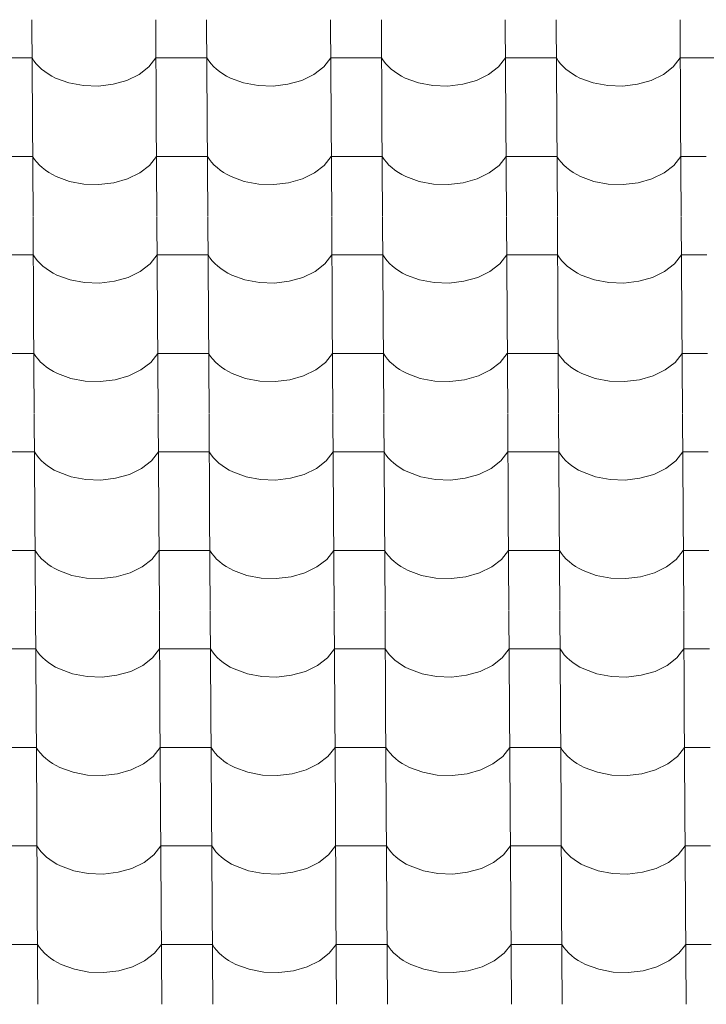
# Model space of a CAD drawing. Header units: millimetres. Extents: x -29001 to 109416, y -1251 to 13451.
# Tile 89 of 163: x -11887 to -11239, y 9032 to 9962. Entities that reach past the tile are written whole.
import ezdxf

# ---------------------------------------------------------------- set-up
doc = ezdxf.new("R2010")
doc.units = ezdxf.units.MM
doc.header["$MEASUREMENT"] = 0
doc.layers.add('POHLED JIŽNÍ_1_Konstrukce - nosné', color=7, linetype='Continuous')
doc.layers.add('POHLED JIŽNÍ_1_Nové_Výplně - Povrchové', color=7, linetype='Continuous')

# ---------------------------------------------------------------- blocks, each defined once
blk = doc.blocks.new('*X1', base_point=(-31394.74, -25864.88))
at = {"layer": 'POHLED JIŽNÍ_1_Nové_Výplně - Povrchové', "color": 21, "linetype": 'Continuous', "lineweight": 20, "true_color": 0xffaaaa}
for p, q in [((-11875.55, 9962.19), (-11874.97, 9869.52)), ((-11758.59, 9962.19), (-11758.01, 9869.52)), ((-11710.55, 9962.19), (-11709.98, 9869.52)), ((-11593.59, 9962.19), (-11593.01, 9869.52)), ((-11545.56, 9962.19), (-11544.98, 9869.52)), ((-11428.59, 9962.19), (-11428.02, 9869.52)), ((-11380.56, 9962.19), (-11379.98, 9869.52)), ((-11263.6, 9962.19), (-11263.02, 9869.52)), ((-11875.33, 9926.04), (-11899.34, 9926.04)), ((-11875.33, 9926.04), (-11873.48, 9923.24)), ((-11873.48, 9923.24), (-11871.35, 9920.55)), ((-11871.35, 9920.55), (-11868.92, 9917.96)), ((-11764.98, 9917.65), (-11758.36, 9926.04)), ((-11734.35, 9926.04), (-11758.36, 9926.04)), ((-11710.33, 9926.04), (-11734.35, 9926.04)), ((-11710.33, 9926.04), (-11708.49, 9923.24)), ((-11708.49, 9923.24), (-11706.35, 9920.55)), ((-11706.35, 9920.55), (-11703.93, 9917.96)), ((-11599.98, 9917.65), (-11593.37, 9926.04)), ((-11569.35, 9926.04), (-11593.37, 9926.04)), ((-11545.33, 9926.04), (-11569.35, 9926.04)), ((-11545.33, 9926.04), (-11543.49, 9923.24)), ((-11543.49, 9923.24), (-11541.35, 9920.55)), ((-11541.35, 9920.55), (-11538.93, 9917.96)), ((-11434.98, 9917.65), (-11428.37, 9926.04)), ((-11404.35, 9926.04), (-11428.37, 9926.04)), ((-11380.33, 9926.04), (-11404.35, 9926.04)), ((-11380.33, 9926.04), (-11378.49, 9923.24)), ((-11378.49, 9923.24), (-11376.35, 9920.55)), ((-11376.35, 9920.55), (-11373.93, 9917.96)), ((-11269.99, 9917.65), (-11263.37, 9926.04)), ((-11239.35, 9926.04), (-11263.37, 9926.04)), ((-11215.34, 9926.04), (-11239.35, 9926.04)), ((-11868.92, 9917.96), (-11866.23, 9915.5)), ((-11866.23, 9915.5), (-11863.27, 9913.17)), ((-11863.27, 9913.17), (-11860.07, 9910.99)), ((-11774.24, 9910.48), (-11764.98, 9917.65)), ((-11703.93, 9917.96), (-11701.23, 9915.5)), ((-11701.23, 9915.5), (-11698.27, 9913.17)), ((-11698.27, 9913.17), (-11695.08, 9910.99)), ((-11609.25, 9910.48), (-11599.98, 9917.65)), ((-11538.93, 9917.96), (-11536.23, 9915.5)), ((-11536.23, 9915.5), (-11533.28, 9913.17)), ((-11533.28, 9913.17), (-11530.08, 9910.99)), ((-11444.25, 9910.48), (-11434.98, 9917.65)), ((-11373.93, 9917.96), (-11371.23, 9915.5)), ((-11371.23, 9915.5), (-11368.28, 9913.17)), ((-11368.28, 9913.17), (-11365.08, 9910.99)), ((-11279.25, 9910.48), (-11269.99, 9917.65)), ((-11860.07, 9910.99), (-11856.65, 9908.97)), ((-11856.65, 9908.97), (-11853.02, 9907.12)), ((-11853.02, 9907.12), (-11840.54, 9902.55)), ((-11840.54, 9902.55), (-11826.87, 9899.96)), ((-11798.72, 9901.16), (-11785.69, 9904.89)), ((-11785.69, 9904.89), (-11774.24, 9910.48)), ((-11695.08, 9910.99), (-11691.65, 9908.97)), ((-11691.65, 9908.97), (-11688.02, 9907.12)), ((-11688.02, 9907.12), (-11675.55, 9902.55)), ((-11675.55, 9902.55), (-11661.87, 9899.96)), ((-11633.72, 9901.16), (-11620.69, 9904.89)), ((-11620.69, 9904.89), (-11609.25, 9910.48)), ((-11530.08, 9910.99), (-11526.65, 9908.97)), ((-11526.65, 9908.97), (-11523.02, 9907.12)), ((-11523.02, 9907.12), (-11510.55, 9902.55)), ((-11510.55, 9902.55), (-11496.87, 9899.96)), ((-11468.73, 9901.16), (-11455.69, 9904.89)), ((-11455.69, 9904.89), (-11444.25, 9910.48)), ((-11365.08, 9910.99), (-11361.66, 9908.97)), ((-11361.66, 9908.97), (-11358.02, 9907.12)), ((-11358.02, 9907.12), (-11345.55, 9902.55)), ((-11345.55, 9902.55), (-11331.88, 9899.96)), ((-11303.73, 9901.16), (-11290.69, 9904.89)), ((-11290.69, 9904.89), (-11279.25, 9910.48)), ((-11826.87, 9899.96), (-11812.69, 9899.49)), ((-11812.69, 9899.49), (-11798.72, 9901.16)), ((-11661.87, 9899.96), (-11647.69, 9899.49)), ((-11647.69, 9899.49), (-11633.72, 9901.16)), ((-11496.87, 9899.96), (-11482.69, 9899.49)), ((-11482.69, 9899.49), (-11468.73, 9901.16)), ((-11331.88, 9899.96), (-11317.69, 9899.49)), ((-11317.69, 9899.49), (-11303.73, 9901.16)), ((-11874.97, 9869.18), (-11874.39, 9776.51)), ((-11758.01, 9869.18), (-11757.43, 9776.51)), ((-11709.97, 9869.18), (-11709.39, 9776.51)), ((-11593.01, 9869.18), (-11592.43, 9776.51)), ((-11544.98, 9869.18), (-11544.4, 9776.51)), ((-11428.01, 9869.18), (-11427.43, 9776.51)), ((-11379.98, 9869.18), (-11379.4, 9776.51)), ((-11263.02, 9869.18), (-11262.44, 9776.51)), ((-11874.74, 9833.03), (-11898.76, 9833.03)), ((-11874.74, 9833.03), (-11872.9, 9830.23)), ((-11872.9, 9830.23), (-11870.77, 9827.54)), ((-11870.77, 9827.54), (-11868.34, 9824.95)), ((-11764.4, 9824.64), (-11757.78, 9833.03)), ((-11733.76, 9833.03), (-11757.78, 9833.03)), ((-11709.75, 9833.03), (-11733.76, 9833.03)), ((-11709.75, 9833.03), (-11707.91, 9830.23)), ((-11707.91, 9830.23), (-11705.77, 9827.54)), ((-11705.77, 9827.54), (-11703.34, 9824.95)), ((-11599.4, 9824.64), (-11592.78, 9833.03)), ((-11568.77, 9833.03), (-11592.78, 9833.03)), ((-11544.75, 9833.03), (-11568.77, 9833.03)), ((-11544.75, 9833.03), (-11542.91, 9830.23)), ((-11542.91, 9830.23), (-11540.77, 9827.54)), ((-11540.77, 9827.54), (-11538.35, 9824.95)), ((-11434.4, 9824.64), (-11427.79, 9833.03)), ((-11403.77, 9833.03), (-11427.79, 9833.03)), ((-11379.75, 9833.03), (-11403.77, 9833.03)), ((-11379.75, 9833.03), (-11377.91, 9830.23)), ((-11377.91, 9830.23), (-11375.77, 9827.54)), ((-11375.77, 9827.54), (-11373.35, 9824.95)), ((-11269.41, 9824.64), (-11262.79, 9833.03)), ((-11238.77, 9833.03), (-11262.79, 9833.03)), ((-11868.34, 9824.95), (-11865.64, 9822.49)), ((-11865.64, 9822.49), (-11862.69, 9820.16)), ((-11862.69, 9820.16), (-11859.49, 9817.98)), ((-11773.66, 9817.47), (-11764.4, 9824.64)), ((-11703.34, 9824.95), (-11700.65, 9822.49)), ((-11700.65, 9822.49), (-11697.69, 9820.16)), ((-11697.69, 9820.16), (-11694.49, 9817.98)), ((-11608.67, 9817.47), (-11599.4, 9824.64)), ((-11538.35, 9824.95), (-11535.65, 9822.49)), ((-11535.65, 9822.49), (-11532.7, 9820.16)), ((-11532.7, 9820.16), (-11529.5, 9817.98)), ((-11443.67, 9817.47), (-11434.4, 9824.64)), ((-11373.35, 9824.95), (-11370.65, 9822.49)), ((-11370.65, 9822.49), (-11367.7, 9820.16)), ((-11367.7, 9820.16), (-11364.5, 9817.98)), ((-11278.67, 9817.47), (-11269.41, 9824.64)), ((-11859.49, 9817.98), (-11856.07, 9815.96)), ((-11856.07, 9815.96), (-11852.43, 9814.11)), ((-11852.43, 9814.11), (-11839.96, 9809.54)), ((-11839.96, 9809.54), (-11826.29, 9806.95)), ((-11798.14, 9808.15), (-11785.1, 9811.88)), ((-11785.1, 9811.88), (-11773.66, 9817.47)), ((-11694.49, 9817.98), (-11691.07, 9815.96)), ((-11691.07, 9815.96), (-11687.44, 9814.11)), ((-11687.44, 9814.11), (-11674.96, 9809.54)), ((-11674.96, 9809.54), (-11661.29, 9806.95)), ((-11633.14, 9808.15), (-11620.11, 9811.88)), ((-11620.11, 9811.88), (-11608.67, 9817.47)), ((-11529.5, 9817.98), (-11526.07, 9815.96)), ((-11526.07, 9815.96), (-11522.44, 9814.11)), ((-11522.44, 9814.11), (-11509.97, 9809.54)), ((-11509.97, 9809.54), (-11496.29, 9806.95)), ((-11468.15, 9808.15), (-11455.11, 9811.88)), ((-11455.11, 9811.88), (-11443.67, 9817.47)), ((-11364.5, 9817.98), (-11361.07, 9815.96)), ((-11361.07, 9815.96), (-11357.44, 9814.11)), ((-11357.44, 9814.11), (-11344.97, 9809.54)), ((-11344.97, 9809.54), (-11331.29, 9806.95)), ((-11303.15, 9808.15), (-11290.11, 9811.88)), ((-11290.11, 9811.88), (-11278.67, 9817.47)), ((-11826.29, 9806.95), (-11812.1, 9806.48)), ((-11812.1, 9806.48), (-11798.14, 9808.15)), ((-11661.29, 9806.95), (-11647.11, 9806.48)), ((-11647.11, 9806.48), (-11633.14, 9808.15)), ((-11496.29, 9806.95), (-11482.11, 9806.48)), ((-11482.11, 9806.48), (-11468.15, 9808.15)), ((-11331.29, 9806.95), (-11317.11, 9806.48)), ((-11317.11, 9806.48), (-11303.15, 9808.15)), ((-11874.39, 9776.17), (-11873.81, 9683.5)), ((-11757.43, 9776.17), (-11756.85, 9683.5)), ((-11709.39, 9776.17), (-11708.81, 9683.5)), ((-11592.43, 9776.17), (-11591.85, 9683.5)), ((-11544.39, 9776.17), (-11543.82, 9683.5)), ((-11427.43, 9776.17), (-11426.85, 9683.5)), ((-11379.4, 9776.17), (-11378.82, 9683.5)), ((-11262.43, 9776.17), (-11261.85, 9683.5)), ((-11874.16, 9740.02), (-11898.18, 9740.02)), ((-11874.16, 9740.02), (-11872.32, 9737.22)), ((-11872.32, 9737.22), (-11870.18, 9734.53)), ((-11763.82, 9731.63), (-11757.2, 9740.02)), ((-11733.18, 9740.02), (-11757.2, 9740.02)), ((-11709.17, 9740.02), (-11733.18, 9740.02)), ((-11709.17, 9740.02), (-11707.32, 9737.22)), ((-11707.32, 9737.22), (-11705.19, 9734.53)), ((-11598.82, 9731.63), (-11592.2, 9740.02)), ((-11568.19, 9740.02), (-11592.2, 9740.02)), ((-11544.17, 9740.02), (-11568.19, 9740.02)), ((-11544.17, 9740.02), (-11542.33, 9737.22)), ((-11542.33, 9737.22), (-11540.19, 9734.53)), ((-11433.82, 9731.63), (-11427.21, 9740.02)), ((-11403.19, 9740.02), (-11427.21, 9740.02)), ((-11379.17, 9740.02), (-11403.19, 9740.02)), ((-11379.17, 9740.02), (-11377.33, 9737.22)), ((-11377.33, 9737.22), (-11375.19, 9734.53)), ((-11268.82, 9731.63), (-11262.21, 9740.02)), ((-11238.19, 9740.02), (-11262.21, 9740.02)), ((-11870.18, 9734.53), (-11867.76, 9731.94)), ((-11867.76, 9731.94), (-11865.06, 9729.48)), ((-11865.06, 9729.48), (-11862.11, 9727.15)), ((-11862.11, 9727.15), (-11858.91, 9724.97)), ((-11773.08, 9724.46), (-11763.82, 9731.63)), ((-11705.19, 9734.53), (-11702.76, 9731.94)), ((-11702.76, 9731.94), (-11700.07, 9729.48)), ((-11700.07, 9729.48), (-11697.11, 9727.15)), ((-11697.11, 9727.15), (-11693.91, 9724.97)), ((-11608.08, 9724.46), (-11598.82, 9731.63)), ((-11540.19, 9734.53), (-11537.77, 9731.94)), ((-11537.77, 9731.94), (-11535.07, 9729.48)), ((-11535.07, 9729.48), (-11532.11, 9727.15)), ((-11532.11, 9727.15), (-11528.92, 9724.97)), ((-11443.09, 9724.46), (-11433.82, 9731.63)), ((-11375.19, 9734.53), (-11372.77, 9731.94)), ((-11372.77, 9731.94), (-11370.07, 9729.48)), ((-11370.07, 9729.48), (-11367.12, 9727.15)), ((-11367.12, 9727.15), (-11363.92, 9724.97)), ((-11278.09, 9724.46), (-11268.82, 9731.63)), ((-11858.91, 9724.97), (-11855.49, 9722.95)), ((-11855.49, 9722.95), (-11851.85, 9721.1)), ((-11851.85, 9721.1), (-11839.38, 9716.53)), ((-11839.38, 9716.53), (-11825.7, 9713.94)), ((-11797.56, 9715.14), (-11784.52, 9718.87)), ((-11784.52, 9718.87), (-11773.08, 9724.46)), ((-11693.91, 9724.97), (-11690.49, 9722.95)), ((-11690.49, 9722.95), (-11686.85, 9721.1)), ((-11686.85, 9721.1), (-11674.38, 9716.53)), ((-11674.38, 9716.53), (-11660.71, 9713.94)), ((-11632.56, 9715.14), (-11619.53, 9718.87)), ((-11619.53, 9718.87), (-11608.08, 9724.46)), ((-11528.92, 9724.97), (-11525.49, 9722.95)), ((-11525.49, 9722.95), (-11521.86, 9721.1)), ((-11521.86, 9721.1), (-11509.39, 9716.53)), ((-11509.39, 9716.53), (-11495.71, 9713.94)), ((-11467.56, 9715.14), (-11454.53, 9718.87)), ((-11454.53, 9718.87), (-11443.09, 9724.46)), ((-11363.92, 9724.97), (-11360.49, 9722.95)), ((-11360.49, 9722.95), (-11356.86, 9721.1)), ((-11356.86, 9721.1), (-11344.39, 9716.53)), ((-11344.39, 9716.53), (-11330.71, 9713.94)), ((-11302.57, 9715.14), (-11289.53, 9718.87)), ((-11289.53, 9718.87), (-11278.09, 9724.46)), ((-11825.7, 9713.94), (-11811.52, 9713.47)), ((-11811.52, 9713.47), (-11797.56, 9715.14)), ((-11660.71, 9713.94), (-11646.53, 9713.47)), ((-11646.53, 9713.47), (-11632.56, 9715.14)), ((-11495.71, 9713.94), (-11481.53, 9713.47)), ((-11481.53, 9713.47), (-11467.56, 9715.14)), ((-11330.71, 9713.94), (-11316.53, 9713.47)), ((-11316.53, 9713.47), (-11302.57, 9715.14)), ((-11873.81, 9683.16), (-11873.23, 9590.49)), ((-11756.84, 9683.16), (-11756.27, 9590.49)), ((-11708.81, 9683.16), (-11708.23, 9590.49)), ((-11591.85, 9683.16), (-11591.27, 9590.49)), ((-11543.81, 9683.16), (-11543.23, 9590.49)), ((-11426.85, 9683.16), (-11426.27, 9590.49)), ((-11378.82, 9683.16), (-11378.24, 9590.49)), ((-11261.85, 9683.16), (-11261.27, 9590.49)), ((-11873.58, 9647.01), (-11897.6, 9647.01)), ((-11873.58, 9647.01), (-11871.74, 9644.22)), ((-11871.74, 9644.22), (-11869.6, 9641.52)), ((-11763.23, 9638.62), (-11756.62, 9647.01)), ((-11732.6, 9647.01), (-11756.62, 9647.01)), ((-11708.58, 9647.01), (-11732.6, 9647.01)), ((-11708.58, 9647.01), (-11706.74, 9644.22)), ((-11706.74, 9644.22), (-11704.6, 9641.52)), ((-11598.24, 9638.62), (-11591.62, 9647.01)), ((-11567.6, 9647.01), (-11591.62, 9647.01)), ((-11543.59, 9647.01), (-11567.6, 9647.01)), ((-11543.59, 9647.01), (-11541.75, 9644.22)), ((-11541.75, 9644.22), (-11539.61, 9641.52)), ((-11433.24, 9638.62), (-11426.62, 9647.01)), ((-11402.61, 9647.01), (-11426.62, 9647.01)), ((-11378.59, 9647.01), (-11402.61, 9647.01)), ((-11378.59, 9647.01), (-11376.75, 9644.22)), ((-11376.75, 9644.22), (-11374.61, 9641.52)), ((-11268.24, 9638.62), (-11261.63, 9647.01)), ((-11237.61, 9647.01), (-11261.63, 9647.01)), ((-11869.6, 9641.52), (-11867.18, 9638.93)), ((-11867.18, 9638.93), (-11864.48, 9636.47)), ((-11864.48, 9636.47), (-11861.53, 9634.14)), ((-11861.53, 9634.14), (-11858.33, 9631.96)), ((-11772.5, 9631.45), (-11763.23, 9638.62)), ((-11704.6, 9641.52), (-11702.18, 9638.93)), ((-11702.18, 9638.93), (-11699.48, 9636.47)), ((-11699.48, 9636.47), (-11696.53, 9634.14)), ((-11696.53, 9634.14), (-11693.33, 9631.96)), ((-11607.5, 9631.45), (-11598.24, 9638.62)), ((-11539.61, 9641.52), (-11537.18, 9638.93)), ((-11537.18, 9638.93), (-11534.49, 9636.47)), ((-11534.49, 9636.47), (-11531.53, 9634.14)), ((-11531.53, 9634.14), (-11528.33, 9631.96)), ((-11442.5, 9631.45), (-11433.24, 9638.62)), ((-11374.61, 9641.52), (-11372.19, 9638.93)), ((-11372.19, 9638.93), (-11369.49, 9636.47)), ((-11369.49, 9636.47), (-11366.53, 9634.14)), ((-11366.53, 9634.14), (-11363.34, 9631.96)), ((-11277.51, 9631.45), (-11268.24, 9638.62)), ((-11858.33, 9631.96), (-11854.9, 9629.94)), ((-11854.9, 9629.94), (-11851.27, 9628.1)), ((-11851.27, 9628.1), (-11838.8, 9623.52)), ((-11838.8, 9623.52), (-11825.12, 9620.94)), ((-11796.98, 9622.13), (-11783.94, 9625.86)), ((-11783.94, 9625.86), (-11772.5, 9631.45)), ((-11693.33, 9631.96), (-11689.91, 9629.94)), ((-11689.91, 9629.94), (-11686.27, 9628.1)), ((-11686.27, 9628.1), (-11673.8, 9623.52)), ((-11673.8, 9623.52), (-11660.13, 9620.94)), ((-11631.98, 9622.13), (-11618.94, 9625.86)), ((-11618.94, 9625.86), (-11607.5, 9631.45)), ((-11528.33, 9631.96), (-11524.91, 9629.94)), ((-11524.91, 9629.94), (-11521.28, 9628.1)), ((-11521.28, 9628.1), (-11508.8, 9623.52)), ((-11508.8, 9623.52), (-11495.13, 9620.94)), ((-11466.98, 9622.13), (-11453.95, 9625.86)), ((-11453.95, 9625.86), (-11442.5, 9631.45)), ((-11363.34, 9631.96), (-11359.91, 9629.94)), ((-11359.91, 9629.94), (-11356.28, 9628.1)), ((-11356.28, 9628.1), (-11343.81, 9623.52)), ((-11343.81, 9623.52), (-11330.13, 9620.94)), ((-11301.98, 9622.13), (-11288.95, 9625.86)), ((-11288.95, 9625.86), (-11277.51, 9631.45)), ((-11825.12, 9620.94), (-11810.94, 9620.46)), ((-11810.94, 9620.46), (-11796.98, 9622.13)), ((-11660.13, 9620.94), (-11645.94, 9620.46)), ((-11645.94, 9620.46), (-11631.98, 9622.13)), ((-11495.13, 9620.94), (-11480.95, 9620.46)), ((-11480.95, 9620.46), (-11466.98, 9622.13)), ((-11330.13, 9620.94), (-11315.95, 9620.46)), ((-11315.95, 9620.46), (-11301.98, 9622.13)), ((-11873.23, 9590.16), (-11872.65, 9497.48)), ((-11756.26, 9590.16), (-11755.68, 9497.48)), ((-11708.23, 9590.16), (-11707.65, 9497.48)), ((-11591.27, 9590.16), (-11590.69, 9497.48)), ((-11543.23, 9590.16), (-11542.65, 9497.48)), ((-11426.27, 9590.16), (-11425.69, 9497.48)), ((-11378.23, 9590.16), (-11377.65, 9497.48)), ((-11261.27, 9590.16), (-11260.69, 9497.48)), ((-11873, 9554), (-11897.02, 9554)), ((-11873, 9554), (-11871.16, 9551.21)), ((-11871.16, 9551.21), (-11869.02, 9548.51)), ((-11762.65, 9545.61), (-11756.04, 9554)), ((-11732.02, 9554), (-11756.04, 9554)), ((-11708, 9554), (-11732.02, 9554)), ((-11708, 9554), (-11706.16, 9551.21)), ((-11706.16, 9551.21), (-11704.02, 9548.51)), ((-11597.66, 9545.61), (-11591.04, 9554)), ((-11567.02, 9554), (-11591.04, 9554)), ((-11543.01, 9554), (-11567.02, 9554)), ((-11543.01, 9554), (-11541.16, 9551.21)), ((-11541.16, 9551.21), (-11539.03, 9548.51)), ((-11432.66, 9545.61), (-11426.04, 9554)), ((-11402.03, 9554), (-11426.04, 9554)), ((-11378.01, 9554), (-11402.03, 9554)), ((-11378.01, 9554), (-11376.17, 9551.21)), ((-11376.17, 9551.21), (-11374.03, 9548.51)), ((-11267.66, 9545.61), (-11261.05, 9554)), ((-11237.03, 9554), (-11261.05, 9554)), ((-11869.02, 9548.51), (-11866.6, 9545.92)), ((-11866.6, 9545.92), (-11863.9, 9543.46)), ((-11863.9, 9543.46), (-11860.95, 9541.13)), ((-11860.95, 9541.13), (-11857.75, 9538.95)), ((-11771.92, 9538.44), (-11762.65, 9545.61)), ((-11704.02, 9548.51), (-11701.6, 9545.92)), ((-11701.6, 9545.92), (-11698.9, 9543.46)), ((-11698.9, 9543.46), (-11695.95, 9541.13)), ((-11695.95, 9541.13), (-11692.75, 9538.95)), ((-11606.92, 9538.44), (-11597.66, 9545.61)), ((-11539.03, 9548.51), (-11536.6, 9545.92)), ((-11536.6, 9545.92), (-11533.91, 9543.46)), ((-11533.91, 9543.46), (-11530.95, 9541.13)), ((-11530.95, 9541.13), (-11527.75, 9538.95)), ((-11441.92, 9538.44), (-11432.66, 9545.61)), ((-11374.03, 9548.51), (-11371.6, 9545.92)), ((-11371.6, 9545.92), (-11368.91, 9543.46)), ((-11368.91, 9543.46), (-11365.95, 9541.13)), ((-11365.95, 9541.13), (-11362.75, 9538.95)), ((-11276.93, 9538.44), (-11267.66, 9545.61)), ((-11857.75, 9538.95), (-11854.32, 9536.93)), ((-11854.32, 9536.93), (-11850.69, 9535.09)), ((-11850.69, 9535.09), (-11838.22, 9530.51)), ((-11838.22, 9530.51), (-11824.54, 9527.93)), ((-11796.4, 9529.13), (-11783.36, 9532.85)), ((-11783.36, 9532.85), (-11771.92, 9538.44)), ((-11692.75, 9538.95), (-11689.32, 9536.93)), ((-11689.32, 9536.93), (-11685.69, 9535.09)), ((-11685.69, 9535.09), (-11673.22, 9530.51)), ((-11673.22, 9530.51), (-11659.54, 9527.93)), ((-11631.4, 9529.13), (-11618.36, 9532.85)), ((-11618.36, 9532.85), (-11606.92, 9538.44)), ((-11527.75, 9538.95), (-11524.33, 9536.93)), ((-11524.33, 9536.93), (-11520.69, 9535.09)), ((-11520.69, 9535.09), (-11508.22, 9530.51)), ((-11508.22, 9530.51), (-11494.55, 9527.93)), ((-11466.4, 9529.13), (-11453.37, 9532.85)), ((-11453.37, 9532.85), (-11441.92, 9538.44)), ((-11362.75, 9538.95), (-11359.33, 9536.93)), ((-11359.33, 9536.93), (-11355.7, 9535.09)), ((-11355.7, 9535.09), (-11343.23, 9530.51)), ((-11343.23, 9530.51), (-11329.55, 9527.93)), ((-11301.4, 9529.13), (-11288.37, 9532.85)), ((-11288.37, 9532.85), (-11276.93, 9538.44)), ((-11824.54, 9527.93), (-11810.36, 9527.46)), ((-11810.36, 9527.46), (-11796.4, 9529.13)), ((-11659.54, 9527.93), (-11645.36, 9527.46)), ((-11645.36, 9527.46), (-11631.4, 9529.13)), ((-11494.55, 9527.93), (-11480.37, 9527.46)), ((-11480.37, 9527.46), (-11466.4, 9529.13)), ((-11329.55, 9527.93), (-11315.37, 9527.46)), ((-11315.37, 9527.46), (-11301.4, 9529.13)), ((-11872.64, 9497.15), (-11872.07, 9404.47)), ((-11755.68, 9497.15), (-11755.1, 9404.47)), ((-11707.65, 9497.15), (-11707.07, 9404.47)), ((-11590.68, 9497.15), (-11590.1, 9404.47)), ((-11542.65, 9497.15), (-11542.07, 9404.47)), ((-11425.69, 9497.15), (-11425.11, 9404.47)), ((-11377.65, 9497.15), (-11377.07, 9404.47)), ((-11260.69, 9497.15), (-11260.11, 9404.47)), ((-11872.42, 9460.99), (-11896.44, 9460.99)), ((-11872.42, 9460.99), (-11870.58, 9458.2)), ((-11870.58, 9458.2), (-11868.44, 9455.5)), ((-11762.07, 9452.6), (-11755.46, 9460.99)), ((-11731.44, 9460.99), (-11755.46, 9460.99)), ((-11707.42, 9460.99), (-11731.44, 9460.99)), ((-11707.42, 9460.99), (-11705.58, 9458.2)), ((-11705.58, 9458.2), (-11703.44, 9455.5)), ((-11597.07, 9452.6), (-11590.46, 9460.99)), ((-11566.44, 9460.99), (-11590.46, 9460.99)), ((-11542.42, 9460.99), (-11566.44, 9460.99)), ((-11542.42, 9460.99), (-11540.58, 9458.2)), ((-11540.58, 9458.2), (-11538.44, 9455.5)), ((-11432.08, 9452.6), (-11425.46, 9460.99)), ((-11401.44, 9460.99), (-11425.46, 9460.99)), ((-11377.43, 9460.99), (-11401.44, 9460.99)), ((-11377.43, 9460.99), (-11375.58, 9458.2)), ((-11375.58, 9458.2), (-11373.45, 9455.5)), ((-11267.08, 9452.6), (-11260.46, 9460.99)), ((-11236.45, 9460.99), (-11260.46, 9460.99)), ((-11868.44, 9455.5), (-11866.02, 9452.91)), ((-11866.02, 9452.91), (-11863.32, 9450.45)), ((-11863.32, 9450.45), (-11860.36, 9448.12)), ((-11860.36, 9448.12), (-11857.17, 9445.94)), ((-11771.34, 9445.43), (-11762.07, 9452.6)), ((-11703.44, 9455.5), (-11701.02, 9452.91)), ((-11701.02, 9452.91), (-11698.32, 9450.45)), ((-11698.32, 9450.45), (-11695.37, 9448.12)), ((-11695.37, 9448.12), (-11692.17, 9445.94)), ((-11606.34, 9445.43), (-11597.07, 9452.6)), ((-11538.44, 9455.5), (-11536.02, 9452.91)), ((-11536.02, 9452.91), (-11533.32, 9450.45)), ((-11533.32, 9450.45), (-11530.37, 9448.12)), ((-11530.37, 9448.12), (-11527.17, 9445.94)), ((-11441.34, 9445.43), (-11432.08, 9452.6)), ((-11373.45, 9455.5), (-11371.02, 9452.91)), ((-11371.02, 9452.91), (-11368.33, 9450.45)), ((-11368.33, 9450.45), (-11365.37, 9448.12)), ((-11365.37, 9448.12), (-11362.17, 9445.94)), ((-11276.34, 9445.43), (-11267.08, 9452.6)), ((-11857.17, 9445.94), (-11853.74, 9443.93)), ((-11853.74, 9443.93), (-11850.11, 9442.08)), ((-11850.11, 9442.08), (-11837.64, 9437.5)), ((-11837.64, 9437.5), (-11823.96, 9434.92)), ((-11795.81, 9436.12), (-11782.78, 9439.84)), ((-11782.78, 9439.84), (-11771.34, 9445.43)), ((-11692.17, 9445.94), (-11688.74, 9443.93)), ((-11688.74, 9443.93), (-11685.11, 9442.08)), ((-11685.11, 9442.08), (-11672.64, 9437.5)), ((-11672.64, 9437.5), (-11658.96, 9434.92)), ((-11630.82, 9436.12), (-11617.78, 9439.84)), ((-11617.78, 9439.84), (-11606.34, 9445.43)), ((-11527.17, 9445.94), (-11523.75, 9443.93)), ((-11523.75, 9443.93), (-11520.11, 9442.08)), ((-11520.11, 9442.08), (-11507.64, 9437.5)), ((-11507.64, 9437.5), (-11493.97, 9434.92)), ((-11465.82, 9436.12), (-11452.78, 9439.84)), ((-11452.78, 9439.84), (-11441.34, 9445.43)), ((-11362.17, 9445.94), (-11358.75, 9443.93)), ((-11358.75, 9443.93), (-11355.12, 9442.08)), ((-11355.12, 9442.08), (-11342.64, 9437.5)), ((-11342.64, 9437.5), (-11328.97, 9434.92)), ((-11300.82, 9436.12), (-11287.79, 9439.84)), ((-11287.79, 9439.84), (-11276.34, 9445.43)), ((-11823.96, 9434.92), (-11809.78, 9434.45)), ((-11809.78, 9434.45), (-11795.81, 9436.12)), ((-11658.96, 9434.92), (-11644.78, 9434.45)), ((-11644.78, 9434.45), (-11630.82, 9436.12)), ((-11493.97, 9434.92), (-11479.78, 9434.45)), ((-11479.78, 9434.45), (-11465.82, 9436.12)), ((-11328.97, 9434.92), (-11314.79, 9434.45)), ((-11314.79, 9434.45), (-11300.82, 9436.12)), ((-11872.06, 9404.14), (-11871.48, 9311.46)), ((-11755.1, 9404.14), (-11754.52, 9311.46)), ((-11707.07, 9404.14), (-11706.49, 9311.46)), ((-11590.1, 9404.14), (-11589.52, 9311.46)), ((-11542.07, 9404.14), (-11541.49, 9311.46)), ((-11425.11, 9404.14), (-11424.53, 9311.46)), ((-11377.07, 9404.14), (-11376.49, 9311.46)), ((-11260.11, 9404.14), (-11259.53, 9311.46)), ((-11871.84, 9367.98), (-11895.85, 9367.98)), ((-11871.84, 9367.98), (-11870, 9365.19)), ((-11870, 9365.19), (-11867.86, 9362.49)), ((-11761.49, 9359.59), (-11754.87, 9367.98)), ((-11730.86, 9367.98), (-11754.87, 9367.98)), ((-11706.84, 9367.98), (-11730.86, 9367.98)), ((-11706.84, 9367.98), (-11705, 9365.19)), ((-11705, 9365.19), (-11702.86, 9362.49)), ((-11596.49, 9359.59), (-11589.88, 9367.98)), ((-11565.86, 9367.98), (-11589.88, 9367.98)), ((-11541.84, 9367.98), (-11565.86, 9367.98)), ((-11541.84, 9367.98), (-11540, 9365.19)), ((-11540, 9365.19), (-11537.86, 9362.49)), ((-11431.49, 9359.59), (-11424.88, 9367.98)), ((-11400.86, 9367.98), (-11424.88, 9367.98)), ((-11376.84, 9367.98), (-11400.86, 9367.98)), ((-11376.84, 9367.98), (-11375, 9365.19)), ((-11375, 9365.19), (-11372.87, 9362.49)), ((-11266.5, 9359.59), (-11259.88, 9367.98)), ((-11235.86, 9367.98), (-11259.88, 9367.98)), ((-11867.86, 9362.49), (-11865.43, 9359.9)), ((-11865.43, 9359.9), (-11862.74, 9357.44)), ((-11862.74, 9357.44), (-11859.78, 9355.11)), ((-11859.78, 9355.11), (-11856.58, 9352.93)), ((-11770.75, 9352.42), (-11761.49, 9359.59)), ((-11702.86, 9362.49), (-11700.44, 9359.9)), ((-11700.44, 9359.9), (-11697.74, 9357.44)), ((-11697.74, 9357.44), (-11694.78, 9355.11)), ((-11694.78, 9355.11), (-11691.59, 9352.93)), ((-11605.76, 9352.42), (-11596.49, 9359.59)), ((-11537.86, 9362.49), (-11535.44, 9359.9)), ((-11535.44, 9359.9), (-11532.74, 9357.44)), ((-11532.74, 9357.44), (-11529.79, 9355.11)), ((-11529.79, 9355.11), (-11526.59, 9352.93)), ((-11440.76, 9352.42), (-11431.49, 9359.59)), ((-11372.87, 9362.49), (-11370.44, 9359.9)), ((-11370.44, 9359.9), (-11367.75, 9357.44)), ((-11367.75, 9357.44), (-11364.79, 9355.11)), ((-11364.79, 9355.11), (-11361.59, 9352.93)), ((-11275.76, 9352.42), (-11266.5, 9359.59)), ((-11856.58, 9352.93), (-11853.16, 9350.92)), ((-11853.16, 9350.92), (-11849.53, 9349.07)), ((-11849.53, 9349.07), (-11837.05, 9344.5)), ((-11837.05, 9344.5), (-11823.38, 9341.91)), ((-11795.23, 9343.11), (-11782.2, 9346.83)), ((-11782.2, 9346.83), (-11770.75, 9352.42)), ((-11691.59, 9352.93), (-11688.16, 9350.92)), ((-11688.16, 9350.92), (-11684.53, 9349.07)), ((-11684.53, 9349.07), (-11672.06, 9344.5)), ((-11672.06, 9344.5), (-11658.38, 9341.91)), ((-11630.24, 9343.11), (-11617.2, 9346.83)), ((-11617.2, 9346.83), (-11605.76, 9352.42)), ((-11526.59, 9352.93), (-11523.16, 9350.92)), ((-11523.16, 9350.92), (-11519.53, 9349.07)), ((-11519.53, 9349.07), (-11507.06, 9344.5)), ((-11507.06, 9344.5), (-11493.38, 9341.91)), ((-11465.24, 9343.11), (-11452.2, 9346.83)), ((-11452.2, 9346.83), (-11440.76, 9352.42)), ((-11361.59, 9352.93), (-11358.17, 9350.92)), ((-11358.17, 9350.92), (-11354.53, 9349.07)), ((-11354.53, 9349.07), (-11342.06, 9344.5)), ((-11342.06, 9344.5), (-11328.39, 9341.91)), ((-11300.24, 9343.11), (-11287.2, 9346.83)), ((-11287.2, 9346.83), (-11275.76, 9352.42)), ((-11823.38, 9341.91), (-11809.2, 9341.44)), ((-11809.2, 9341.44), (-11795.23, 9343.11)), ((-11658.38, 9341.91), (-11644.2, 9341.44)), ((-11644.2, 9341.44), (-11630.24, 9343.11)), ((-11493.38, 9341.91), (-11479.2, 9341.44)), ((-11479.2, 9341.44), (-11465.24, 9343.11)), ((-11328.39, 9341.91), (-11314.2, 9341.44)), ((-11314.2, 9341.44), (-11300.24, 9343.11)), ((-11871.48, 9311.13), (-11870.9, 9218.45)), ((-11754.52, 9311.13), (-11753.94, 9218.45)), ((-11706.48, 9311.13), (-11705.9, 9218.45)), ((-11589.52, 9311.13), (-11588.94, 9218.45)), ((-11541.49, 9311.13), (-11540.91, 9218.45)), ((-11424.52, 9311.13), (-11423.94, 9218.45)), ((-11376.49, 9311.13), (-11375.91, 9218.45)), ((-11259.53, 9311.13), (-11258.95, 9218.45)), ((-11871.26, 9274.97), (-11895.27, 9274.97)), ((-11871.26, 9274.97), (-11869.41, 9272.18)), ((-11869.41, 9272.18), (-11867.28, 9269.48)), ((-11760.91, 9266.59), (-11754.29, 9274.97)), ((-11730.28, 9274.97), (-11754.29, 9274.97)), ((-11706.26, 9274.97), (-11730.28, 9274.97)), ((-11706.26, 9274.97), (-11704.42, 9272.18)), ((-11704.42, 9272.18), (-11702.28, 9269.48)), ((-11595.91, 9266.59), (-11589.3, 9274.97)), ((-11565.28, 9274.97), (-11589.3, 9274.97)), ((-11541.26, 9274.97), (-11565.28, 9274.97)), ((-11541.26, 9274.97), (-11539.42, 9272.18)), ((-11539.42, 9272.18), (-11537.28, 9269.48)), ((-11430.91, 9266.59), (-11424.3, 9274.97)), ((-11400.28, 9274.97), (-11424.3, 9274.97)), ((-11376.26, 9274.97), (-11400.28, 9274.97)), ((-11376.26, 9274.97), (-11374.42, 9272.18)), ((-11374.42, 9272.18), (-11372.28, 9269.48)), ((-11265.92, 9266.59), (-11259.3, 9274.97)), ((-11235.28, 9274.97), (-11259.3, 9274.97)), ((-11867.28, 9269.48), (-11864.85, 9266.9)), ((-11864.85, 9266.9), (-11862.16, 9264.43)), ((-11862.16, 9264.43), (-11859.2, 9262.1)), ((-11859.2, 9262.1), (-11856, 9259.93)), ((-11770.17, 9259.41), (-11760.91, 9266.59)), ((-11702.28, 9269.48), (-11699.85, 9266.9)), ((-11699.85, 9266.9), (-11697.16, 9264.43)), ((-11697.16, 9264.43), (-11694.2, 9262.1)), ((-11694.2, 9262.1), (-11691, 9259.93)), ((-11605.18, 9259.41), (-11595.91, 9266.59)), ((-11537.28, 9269.48), (-11534.86, 9266.9)), ((-11534.86, 9266.9), (-11532.16, 9264.43)), ((-11532.16, 9264.43), (-11529.21, 9262.1)), ((-11529.21, 9262.1), (-11526.01, 9259.93)), ((-11440.18, 9259.41), (-11430.91, 9266.59)), ((-11372.28, 9269.48), (-11369.86, 9266.9)), ((-11369.86, 9266.9), (-11367.16, 9264.43)), ((-11367.16, 9264.43), (-11364.21, 9262.1)), ((-11364.21, 9262.1), (-11361.01, 9259.93)), ((-11275.18, 9259.41), (-11265.92, 9266.59)), ((-11856, 9259.93), (-11852.58, 9257.91)), ((-11852.58, 9257.91), (-11848.94, 9256.06)), ((-11848.94, 9256.06), (-11836.47, 9251.49)), ((-11836.47, 9251.49), (-11822.8, 9248.9)), ((-11794.65, 9250.1), (-11781.62, 9253.82)), ((-11781.62, 9253.82), (-11770.17, 9259.41)), ((-11691, 9259.93), (-11687.58, 9257.91)), ((-11687.58, 9257.91), (-11683.95, 9256.06)), ((-11683.95, 9256.06), (-11671.48, 9251.49)), ((-11671.48, 9251.49), (-11657.8, 9248.9)), ((-11629.65, 9250.1), (-11616.62, 9253.82)), ((-11616.62, 9253.82), (-11605.18, 9259.41)), ((-11526.01, 9259.93), (-11522.58, 9257.91)), ((-11522.58, 9257.91), (-11518.95, 9256.06)), ((-11518.95, 9256.06), (-11506.48, 9251.49)), ((-11506.48, 9251.49), (-11492.8, 9248.9)), ((-11464.66, 9250.1), (-11451.62, 9253.82)), ((-11451.62, 9253.82), (-11440.18, 9259.41)), ((-11361.01, 9259.93), (-11357.59, 9257.91)), ((-11357.59, 9257.91), (-11353.95, 9256.06)), ((-11353.95, 9256.06), (-11341.48, 9251.49)), ((-11341.48, 9251.49), (-11327.8, 9248.9)), ((-11299.66, 9250.1), (-11286.62, 9253.82)), ((-11286.62, 9253.82), (-11275.18, 9259.41)), ((-11822.8, 9248.9), (-11808.62, 9248.43)), ((-11808.62, 9248.43), (-11794.65, 9250.1)), ((-11657.8, 9248.9), (-11643.62, 9248.43)), ((-11643.62, 9248.43), (-11629.65, 9250.1)), ((-11492.8, 9248.9), (-11478.62, 9248.43)), ((-11478.62, 9248.43), (-11464.66, 9250.1)), ((-11327.8, 9248.9), (-11313.62, 9248.43)), ((-11313.62, 9248.43), (-11299.66, 9250.1)), ((-11870.9, 9218.12), (-11870.32, 9125.44)), ((-11753.94, 9218.12), (-11753.36, 9125.44)), ((-11705.9, 9218.12), (-11705.32, 9125.44)), ((-11588.94, 9218.12), (-11588.36, 9125.44)), ((-11540.91, 9218.12), (-11540.33, 9125.44)), ((-11423.94, 9218.12), (-11423.36, 9125.44)), ((-11375.91, 9218.12), (-11375.33, 9125.44)), ((-11258.94, 9218.12), (-11258.37, 9125.44)), ((-11870.67, 9181.96), (-11894.69, 9181.96)), ((-11870.67, 9181.96), (-11868.83, 9179.17)), ((-11868.83, 9179.17), (-11866.69, 9176.47)), ((-11760.33, 9173.58), (-11753.71, 9181.96)), ((-11729.69, 9181.96), (-11753.71, 9181.96)), ((-11705.68, 9181.96), (-11729.69, 9181.96)), ((-11705.68, 9181.96), (-11703.84, 9179.17)), ((-11703.84, 9179.17), (-11701.7, 9176.47)), ((-11595.33, 9173.58), (-11588.71, 9181.96)), ((-11564.7, 9181.96), (-11588.71, 9181.96)), ((-11540.68, 9181.96), (-11564.7, 9181.96)), ((-11540.68, 9181.96), (-11538.84, 9179.17)), ((-11538.84, 9179.17), (-11536.7, 9176.47)), ((-11430.33, 9173.58), (-11423.72, 9181.96)), ((-11399.7, 9181.96), (-11423.72, 9181.96)), ((-11375.68, 9181.96), (-11399.7, 9181.96)), ((-11375.68, 9181.96), (-11373.84, 9179.17)), ((-11373.84, 9179.17), (-11371.7, 9176.47)), ((-11265.33, 9173.58), (-11258.72, 9181.96)), ((-11234.7, 9181.96), (-11258.72, 9181.96)), ((-11866.69, 9176.47), (-11864.27, 9173.89)), ((-11864.27, 9173.89), (-11861.57, 9171.42)), ((-11861.57, 9171.42), (-11858.62, 9169.1)), ((-11858.62, 9169.1), (-11855.42, 9166.92)), ((-11769.59, 9166.4), (-11760.33, 9173.58)), ((-11701.7, 9176.47), (-11699.27, 9173.89)), ((-11699.27, 9173.89), (-11696.58, 9171.42)), ((-11696.58, 9171.42), (-11693.62, 9169.1)), ((-11693.62, 9169.1), (-11690.42, 9166.92)), ((-11604.59, 9166.4), (-11595.33, 9173.58)), ((-11536.7, 9176.47), (-11534.28, 9173.89)), ((-11534.28, 9173.89), (-11531.58, 9171.42)), ((-11531.58, 9171.42), (-11528.62, 9169.1)), ((-11528.62, 9169.1), (-11525.43, 9166.92)), ((-11439.6, 9166.4), (-11430.33, 9173.58)), ((-11371.7, 9176.47), (-11369.28, 9173.89)), ((-11369.28, 9173.89), (-11366.58, 9171.42)), ((-11366.58, 9171.42), (-11363.63, 9169.1)), ((-11363.63, 9169.1), (-11360.43, 9166.92)), ((-11274.6, 9166.4), (-11265.33, 9173.58)), ((-11855.42, 9166.92), (-11852, 9164.9)), ((-11852, 9164.9), (-11848.36, 9163.05)), ((-11848.36, 9163.05), (-11835.89, 9158.48)), ((-11835.89, 9158.48), (-11822.22, 9155.89)), ((-11794.07, 9157.09), (-11781.03, 9160.81)), ((-11781.03, 9160.81), (-11769.59, 9166.4)), ((-11690.42, 9166.92), (-11687, 9164.9)), ((-11687, 9164.9), (-11683.37, 9163.05)), ((-11683.37, 9163.05), (-11670.89, 9158.48)), ((-11670.89, 9158.48), (-11657.22, 9155.89)), ((-11629.07, 9157.09), (-11616.04, 9160.81)), ((-11616.04, 9160.81), (-11604.59, 9166.4)), ((-11525.43, 9166.92), (-11522, 9164.9)), ((-11522, 9164.9), (-11518.37, 9163.05)), ((-11518.37, 9163.05), (-11505.9, 9158.48)), ((-11505.9, 9158.48), (-11492.22, 9155.89)), ((-11464.07, 9157.09), (-11451.04, 9160.81)), ((-11451.04, 9160.81), (-11439.6, 9166.4)), ((-11360.43, 9166.92), (-11357, 9164.9)), ((-11357, 9164.9), (-11353.37, 9163.05)), ((-11353.37, 9163.05), (-11340.9, 9158.48)), ((-11340.9, 9158.48), (-11327.22, 9155.89)), ((-11299.08, 9157.09), (-11286.04, 9160.81)), ((-11286.04, 9160.81), (-11274.6, 9166.4)), ((-11822.22, 9155.89), (-11808.03, 9155.42)), ((-11808.03, 9155.42), (-11794.07, 9157.09)), ((-11657.22, 9155.89), (-11643.04, 9155.42)), ((-11643.04, 9155.42), (-11629.07, 9157.09)), ((-11492.22, 9155.89), (-11478.04, 9155.42)), ((-11478.04, 9155.42), (-11464.07, 9157.09)), ((-11327.22, 9155.89), (-11313.04, 9155.42)), ((-11313.04, 9155.42), (-11299.08, 9157.09)), ((-11870.32, 9125.11), (-11869.74, 9032.43)), ((-11753.36, 9125.11), (-11752.78, 9032.43)), ((-11705.32, 9125.11), (-11704.74, 9032.43)), ((-11588.36, 9125.11), (-11587.78, 9032.43)), ((-11540.32, 9125.11), (-11539.74, 9032.43)), ((-11423.36, 9125.11), (-11422.78, 9032.43)), ((-11375.33, 9125.11), (-11374.75, 9032.43)), ((-11258.36, 9125.11), (-11257.78, 9032.43)), ((-11870.09, 9088.95), (-11894.11, 9088.95)), ((-11870.09, 9088.95), (-11868.25, 9086.16)), ((-11868.25, 9086.16), (-11866.11, 9083.46)), ((-11759.75, 9080.57), (-11753.13, 9088.95)), ((-11729.11, 9088.95), (-11753.13, 9088.95)), ((-11705.1, 9088.95), (-11729.11, 9088.95)), ((-11705.1, 9088.95), (-11703.25, 9086.16)), ((-11703.25, 9086.16), (-11701.12, 9083.46)), ((-11594.75, 9080.57), (-11588.13, 9088.95)), ((-11564.11, 9088.95), (-11588.13, 9088.95)), ((-11540.1, 9088.95), (-11564.11, 9088.95)), ((-11540.1, 9088.95), (-11538.26, 9086.16)), ((-11538.26, 9086.16), (-11536.12, 9083.46)), ((-11429.75, 9080.57), (-11423.13, 9088.95)), ((-11399.12, 9088.95), (-11423.13, 9088.95)), ((-11375.1, 9088.95), (-11399.12, 9088.95)), ((-11375.1, 9088.95), (-11373.26, 9086.16)), ((-11373.26, 9086.16), (-11371.12, 9083.46)), ((-11264.75, 9080.57), (-11258.14, 9088.95)), ((-11234.12, 9088.95), (-11258.14, 9088.95)), ((-11866.11, 9083.46), (-11863.69, 9080.88)), ((-11863.69, 9080.88), (-11860.99, 9078.41)), ((-11860.99, 9078.41), (-11858.04, 9076.09)), ((-11858.04, 9076.09), (-11854.84, 9073.91)), ((-11769.01, 9073.4), (-11759.75, 9080.57)), ((-11701.12, 9083.46), (-11698.69, 9080.88)), ((-11698.69, 9080.88), (-11696, 9078.41)), ((-11696, 9078.41), (-11693.04, 9076.09)), ((-11693.04, 9076.09), (-11689.84, 9073.91)), ((-11604.01, 9073.4), (-11594.75, 9080.57)), ((-11536.12, 9083.46), (-11533.69, 9080.88)), ((-11533.69, 9080.88), (-11531, 9078.41)), ((-11531, 9078.41), (-11528.04, 9076.09)), ((-11528.04, 9076.09), (-11524.84, 9073.91)), ((-11439.02, 9073.4), (-11429.75, 9080.57)), ((-11371.12, 9083.46), (-11368.7, 9080.88)), ((-11368.7, 9080.88), (-11366, 9078.41)), ((-11366, 9078.41), (-11363.05, 9076.09)), ((-11363.05, 9076.09), (-11359.85, 9073.91)), ((-11274.02, 9073.4), (-11264.75, 9080.57)), ((-11854.84, 9073.91), (-11851.41, 9071.89)), ((-11851.41, 9071.89), (-11847.78, 9070.04)), ((-11847.78, 9070.04), (-11835.31, 9065.47)), ((-11835.31, 9065.47), (-11821.63, 9062.88)), ((-11793.49, 9064.08), (-11780.45, 9067.8)), ((-11780.45, 9067.8), (-11769.01, 9073.4)), ((-11689.84, 9073.91), (-11686.42, 9071.89)), ((-11686.42, 9071.89), (-11682.78, 9070.04)), ((-11682.78, 9070.04), (-11670.31, 9065.47)), ((-11670.31, 9065.47), (-11656.64, 9062.88)), ((-11628.49, 9064.08), (-11615.45, 9067.8)), ((-11615.45, 9067.8), (-11604.01, 9073.4)), ((-11524.84, 9073.91), (-11521.42, 9071.89)), ((-11521.42, 9071.89), (-11517.79, 9070.04)), ((-11517.79, 9070.04), (-11505.31, 9065.47)), ((-11505.31, 9065.47), (-11491.64, 9062.88)), ((-11463.49, 9064.08), (-11450.46, 9067.8)), ((-11450.46, 9067.8), (-11439.02, 9073.4)), ((-11359.85, 9073.91), (-11356.42, 9071.89)), ((-11356.42, 9071.89), (-11352.79, 9070.04)), ((-11352.79, 9070.04), (-11340.32, 9065.47)), ((-11340.32, 9065.47), (-11326.64, 9062.88)), ((-11298.5, 9064.08), (-11285.46, 9067.8)), ((-11285.46, 9067.8), (-11274.02, 9073.4)), ((-11821.63, 9062.88), (-11807.45, 9062.41)), ((-11807.45, 9062.41), (-11793.49, 9064.08)), ((-11656.64, 9062.88), (-11642.46, 9062.41)), ((-11642.46, 9062.41), (-11628.49, 9064.08)), ((-11491.64, 9062.88), (-11477.46, 9062.41)), ((-11477.46, 9062.41), (-11463.49, 9064.08)), ((-11326.64, 9062.88), (-11312.46, 9062.41)), ((-11312.46, 9062.41), (-11298.5, 9064.08))]:
    blk.add_line(p, q, dxfattribs=at)

msp = doc.modelspace()

# ---------------------------------------------------------------- block references
at = {"layer": 'POHLED JIŽNÍ_1_Konstrukce - nosné', "color": 9, "linetype": 'Continuous', "lineweight": 13}
msp.add_blockref('*X1', (-31394.74, -25864.88), dxfattribs=at)

doc.saveas('drawing.dxf')
